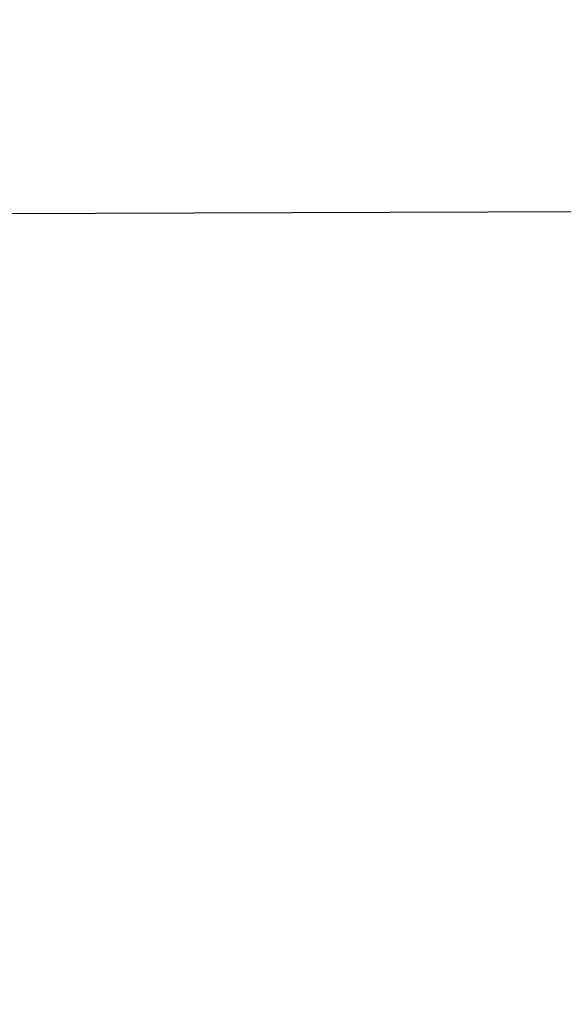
# Model space of a CAD drawing. Header units: millimetres. Extents: x 0 to 297, y 0 to 210.
# Tile 34 of 256: x 146.1684 to 146.1889, y 91.0556 to 91.0927. Entities that reach past the tile are written whole.
import ezdxf

# ---------------------------------------------------------------- set-up
doc = ezdxf.new("R2010")
doc.units = ezdxf.units.MM
doc.header["$LTSCALE"] = 16.335
doc.layers.get('0').update_dxf_attribs({"linetype": 'CONTINUOUS'})
for name, color, linetype in [('01_GLOBAL', 7, 'CONTINUOUS'), ('INTFCLR_1', 7, 'CONTINUOUS'), ('INTFCLR_144815', 7, 'CONTINUOUS')]:
    doc.layers.add(name, color=color, linetype=linetype)

msp = doc.modelspace()

# ---------------------------------------------------------------- linework, layer by layer
at = {"color": 7, "linetype": 'Continuous'}
msp.add_circle((146.8548034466, 92.13446435), 2.66, dxfattribs=at)
at = {"color": 9, "linetype": 'Continuous'}
msp.add_arc((146.8548034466, 92.13446435), 2.6259090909, 182.9674534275, 267.0325465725, dxfattribs=at)
at = {"layer": '01_GLOBAL', "color": 7, "linetype": 'Continuous'}
msp.add_circle((146.8548034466, 92.13446435), 2.695, dxfattribs=at)
at = {"layer": 'INTFCLR_1', "color": 6, "linetype": 'Continuous'}
msp.add_line((146.2038547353, 91.08554011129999), (146.1516667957, 91.0853579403), dxfattribs=at)
for radius in [0.4224162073, 0.4014439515]:
    msp.add_arc((145.8396077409, 91.0702686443), radius, 270, 90.00000002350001, dxfattribs=at)
at = {"layer": 'INTFCLR_1', "color": 9, "linetype": 'Continuous'}
for points, knots in [([(146.215167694, 90.9396470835), (146.2159987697, 90.9419085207), (146.2176274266, 90.946474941), (146.2207305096, 90.9557355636), (146.2257654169, 90.97235802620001), (146.2304341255, 90.99186806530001), (146.2335169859, 91.0093050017), (146.2348129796, 91.0182086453), (146.2354818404, 91.02335838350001), (146.2370256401, 91.0362869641), (146.2386297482, 91.0583777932), (146.2383725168, 91.0844410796), (146.2371603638, 91.1013312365), (146.2363978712, 91.10913017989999), (146.2358364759, 91.11431722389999), (146.2341019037, 91.1283170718), (146.2301634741, 91.1507347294), (146.2244881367, 91.17262139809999), (146.2204287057, 91.18561168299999), (146.2189019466, 91.1902581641), (146.2165792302, 91.19710265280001), (146.2113391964, 91.2114121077), (146.2022901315, 91.2324139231), (146.191984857, 91.25225539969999), (146.1848007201, 91.2644679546), (146.1814430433, 91.2699042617), (146.1792124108, 91.2734478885), (146.1731796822, 91.2827676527), (146.1630706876, 91.2970711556), (146.1490288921, 91.31448381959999), (146.1371354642, 91.3275359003), (146.1288272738, 91.33587871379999), (146.1242335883, 91.3402958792), (146.1178598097, 91.34625301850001), (146.1089384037, 91.3540531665), (146.0992814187, 91.3616216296), (146.0931582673, 91.3659756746), (146.0901748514, 91.36797805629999), (146.0877179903, 91.3695554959), (146.0855301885, 91.370872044), (146.0836031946, 91.37188306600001), (146.0825200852, 91.3723860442), (146.0816575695, 91.37269367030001), (146.0810609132, 91.3728329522), (146.0805598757, 91.3727572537), (146.0804622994, 91.37228572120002), (146.0807027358, 91.3717645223), (146.0811202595, 91.37104224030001), (146.0817948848, 91.3701330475), (146.0826939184, 91.36902450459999), (146.0838249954, 91.3677243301), (146.0851758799, 91.36623182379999), (146.086740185, 91.3645487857), (146.0892045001, 91.3619398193), (146.0927127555, 91.3582725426), (146.0992604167, 91.35140180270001), (146.106411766, 91.3436935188), (146.1129263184, 91.3363261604), (146.1169531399, 91.331641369), (146.123428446, 91.3239507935), (146.1333417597, 91.31148785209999), (146.1463378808, 91.2933556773), (146.155744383, 91.27855323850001), (146.1619029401, 91.26801686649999), (146.1660815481, 91.2606062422), (146.1732904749, 91.2470796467), (146.1829180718, 91.22665319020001), (146.189559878, 91.2096229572), (146.192649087, 91.2007931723)], [0, 0, 0, 0, 0.0103790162, 0.0208837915, 0.0420711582, 0.08518389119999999, 0.1071959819, 0.1183353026, 0.1239410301, 0.1295663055, 0.1744258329, 0.2192337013, 0.2417180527, 0.2473539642, 0.2529903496, 0.2641931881, 0.3081223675, 0.3509244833, 0.3614867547, 0.3667496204, 0.3719934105, 0.3926231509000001, 0.4323812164, 0.470412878, 0.488854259, 0.4934078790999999, 0.4979383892, 0.5068921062, 0.5412323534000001, 0.5733304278, 0.6031976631, 0.6172528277, 0.6240454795, 0.630650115, 0.6548352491, 0.6750685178, 0.6834752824, 0.6871962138, 0.6905460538, 0.6960524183, 0.6981915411, 0.6999110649, 0.7012078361, 0.7020914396, 0.7026255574, 0.7031007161, 0.7038824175, 0.7050749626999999, 0.7066970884, 0.7087489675, 0.7112252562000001, 0.7141187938, 0.7174211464, 0.7211233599, 0.729578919, 0.7392839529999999, 0.762009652, 0.7748693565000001, 0.7816473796, 0.7886214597, 0.8181786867, 0.8502212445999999, 0.8846823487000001, 0.8936821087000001, 0.9027944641, 0.9213301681, 0.9597016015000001, 1, 1, 1, 1]), ([(146.0853256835, 91.3712686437), (146.0858354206, 91.3712685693), (146.0884302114, 91.37024205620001), (146.0914097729, 91.3684995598), (146.094679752, 91.36644225), (146.0977098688, 91.3644452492), (146.1039326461, 91.360106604), (146.1137472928, 91.3525690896), (146.1228234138, 91.3447983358), (146.1293077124, 91.3388643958), (146.1339781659, 91.33446754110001), (146.1424222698, 91.3261670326), (146.1545124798, 91.3131819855), (146.1687911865, 91.29585634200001), (146.1790766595, 91.28161812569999), (146.1852148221, 91.2723404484), (146.1874832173, 91.2688147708), (146.1908964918, 91.263408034), (146.1981971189, 91.2512666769), (146.2086731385, 91.2315369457), (146.2178781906, 91.21064109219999), (146.2232089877, 91.19640184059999), (146.2255710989, 91.18959322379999), (146.227123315, 91.18497242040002), (146.2312489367, 91.17205880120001), (146.2370185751, 91.1502981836), (146.2410247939, 91.1279970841), (146.242788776, 91.1140716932), (146.2433595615, 91.1089133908), (146.2441347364, 91.1011583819), (146.2453671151, 91.08436335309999), (146.2456287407, 91.058442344), (146.2439975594, 91.03647449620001), (146.2424282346, 91.02361998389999), (146.2417481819, 91.0184987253), (146.2404303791, 91.0096435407), (146.2372949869, 90.9922981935), (146.2325471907, 90.97289442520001), (146.2274296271, 90.95636879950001), (146.2242749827, 90.9471599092), (146.2226192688, 90.94261896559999), (146.2217743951, 90.9403701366)], [0, 0, 0, 0, 0.0031306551, 0.0166311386, 0.0214593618, 0.0268204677, 0.03892666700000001, 0.0680356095, 0.1027865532, 0.1122690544, 0.1220182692, 0.1421808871, 0.1849821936, 0.2309157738, 0.2799873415, 0.2927705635, 0.2992370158, 0.3057352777, 0.3320402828, 0.3862318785, 0.4428084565, 0.4721382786, 0.4795908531, 0.487069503, 0.5020757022, 0.562848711, 0.6251729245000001, 0.641061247, 0.6490543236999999, 0.6570463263, 0.6889269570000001, 0.7524525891, 0.8160592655, 0.8240370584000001, 0.8319876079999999, 0.8477879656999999, 0.8790177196, 0.9402188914, 0.9703170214, 0.9852457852, 1, 1, 1, 1]), ([(146.192649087, 91.2007931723), (146.1958606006, 91.19161380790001), (146.2016925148, 91.1727509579), (146.207244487, 91.1485054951), (146.2099856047, 91.1323126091), (146.2110878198, 91.12467357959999), (146.2117778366, 91.1195334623), (146.2134659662, 91.10537393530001), (146.2150886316, 91.08202445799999), (146.2148602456, 91.05859212), (146.2140091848, 91.0442666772), (146.2136200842, 91.03903900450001), (146.2129629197, 91.0312586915), (146.2111506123, 91.0146916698), (146.206931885, 90.9897134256), (146.2017743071, 90.9689710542), (146.19827327, 90.95706681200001), (146.1968531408, 90.95239866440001), (146.1942959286, 90.9443911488), (146.1888936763, 90.9289345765), (146.1802622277, 90.90786547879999), (146.171382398, 90.8897741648), (146.1656550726, 90.8792145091), (146.1635773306, 90.8754900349), (146.1604900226, 90.8700564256), (146.1538400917, 90.8588573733), (146.1432874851, 90.8427416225), (146.130351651, 90.82515020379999), (146.1210235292, 90.81367435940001), (146.1156460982, 90.8073755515), (146.113618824, 90.80502464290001), (146.1101975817, 90.8011144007), (146.1038773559, 90.7940784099), (146.096999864, 90.7867494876), (146.0907938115, 90.7802607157), (146.0870749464, 90.7763572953), (146.0841227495, 90.7731700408), (146.082218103, 90.7709636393), (146.0811689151, 90.76956887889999), (146.0807337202, 90.7688287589), (146.0804699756, 90.768297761), (146.0805812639, 90.7676067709), (146.0820539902, 90.76790723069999), (146.0836740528, 90.7686837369), (146.0866075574, 90.7702696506), (146.0894057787, 90.77205211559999), (146.0917034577, 90.7735832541), (146.0931778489, 90.7745970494), (146.0956556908, 90.77633123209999), (146.0996186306, 90.7792326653), (146.1051563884, 90.78353748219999), (146.1134349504, 90.79034993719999), (146.1208444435, 90.79699512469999), (146.1273278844, 90.803212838), (146.1319747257, 90.8077988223), (146.1403493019, 90.8164335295), (146.1522854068, 90.8298984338), (146.1663008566, 90.8478011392), (146.1763364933, 90.8624671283), (146.1823017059, 90.8720054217), (146.1845040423, 90.87562926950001), (146.1878179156, 90.8811894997), (146.1948947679, 90.8936741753), (146.2049952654, 90.9139390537), (146.2119439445, 90.93087495), (146.2151676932, 90.9396470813)], [0, 0, 0, 0, 0.0419354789, 0.08505031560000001, 0.1071497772, 0.1127379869, 0.1183317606, 0.1295131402, 0.1742263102, 0.2191466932, 0.230445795, 0.2361065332, 0.241751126, 0.2641147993, 0.3079545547, 0.3508736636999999, 0.3561840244, 0.3614616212, 0.3719139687, 0.3924297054, 0.4320526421, 0.4700131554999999, 0.4792642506, 0.483852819, 0.4884035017, 0.5062126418, 0.5400088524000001, 0.5714206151, 0.6003317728, 0.6037560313, 0.6071340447, 0.6137178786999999, 0.6261602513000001, 0.6479155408, 0.6570536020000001, 0.6648783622, 0.6711643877, 0.6757843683, 0.6774462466, 0.6786751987, 0.6794900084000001, 0.6799813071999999, 0.6813020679, 0.6842478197, 0.6888651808, 0.6950795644, 0.6987591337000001, 0.70073729, 0.7027989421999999, 0.7117993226, 0.7219139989, 0.7330405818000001, 0.7580265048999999, 0.7648041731, 0.7717766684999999, 0.7861782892, 0.816667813, 0.8493175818, 0.8841610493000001, 0.8932352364, 0.8978283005, 0.9024468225, 0.9211469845, 0.9596997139, 1, 1, 1, 1]), ([(146.0853256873, 90.7692686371), (146.0851880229, 90.76926865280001), (146.0848509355, 90.76933511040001), (146.0848682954, 90.76994105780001), (146.0852289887, 90.7705644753), (146.0858526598, 90.7714910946), (146.0868032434, 90.7726443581), (146.0886356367, 90.7747215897), (146.090803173, 90.7769929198), (146.093215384, 90.77947858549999), (146.0959839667, 90.7823063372), (146.1017014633, 90.78813019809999), (146.1087122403, 90.79541364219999), (146.1151564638, 90.8024097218), (146.1186445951, 90.80629812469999), (146.1207113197, 90.8086358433), (146.1261908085, 90.8148966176), (146.1356953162, 90.82630389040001), (146.1488811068, 90.8438006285), (146.1596415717, 90.8598377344), (146.1664241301, 90.87098636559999), (146.1695721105, 90.8763942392), (146.1716900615, 90.88010002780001), (146.1775256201, 90.8906021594), (146.1865751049, 90.9085978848), (146.1953782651, 90.9295730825), (146.2008882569, 90.9449633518), (146.2034958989, 90.9529350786), (146.2049438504, 90.9575818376), (146.2085119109, 90.96942638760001), (146.2137695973, 90.9900678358), (146.2180725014, 91.0149384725), (146.2199207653, 91.0314342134), (146.2205908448, 91.0391798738), (146.2209875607, 91.0443838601), (146.221855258, 91.0586438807), (146.2220882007, 91.0819731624), (146.2204334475, 91.1052178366), (146.2187124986, 91.1193111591), (146.218008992, 91.1244278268), (146.2168850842, 91.13203296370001), (146.2140893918, 91.1481570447), (146.2084266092, 91.17229781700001), (146.202482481, 91.1910654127), (146.1992099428, 91.20019722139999)], [0, 0, 0, 0, 0.0008731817, 0.001718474, 0.0032338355, 0.0055641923, 0.008732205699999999, 0.0127298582, 0.0231213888, 0.0286463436, 0.0346993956, 0.04822263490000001, 0.0804125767, 0.0988155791, 0.1085508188, 0.1135449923, 0.1186070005, 0.1613231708, 0.2076862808, 0.2575123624, 0.2837454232, 0.2904461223, 0.2972015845, 0.3108183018, 0.3666504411, 0.4248609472, 0.4549769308, 0.4703146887, 0.4780576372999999, 0.4858477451, 0.5487776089, 0.6130123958, 0.6457680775, 0.6540347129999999, 0.6623246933, 0.6788711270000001, 0.74464742, 0.8101273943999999, 0.8265053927, 0.8346996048, 0.8428861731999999, 0.8752668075, 0.9384714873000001, 1, 1, 1, 1])]:
    msp.add_open_spline(points, degree=3, knots=knots, dxfattribs=at)
at = {"layer": 'INTFCLR_1', "color": 6, "linetype": 'Continuous'}
for points, knots in [([(146.1150652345, 91.3712686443), (146.1142109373, 91.3712686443), (146.1157546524, 91.3683280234), (146.1170803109, 91.3667058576), (146.1192467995, 91.3638593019), (146.1219201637, 91.3606396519), (146.125337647, 91.3565305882), (146.129332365, 91.3517587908), (146.1336170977, 91.3465688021), (146.1378478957, 91.3413533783), (146.1417862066, 91.33638567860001), (146.1454017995, 91.33172329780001), (146.1486896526, 91.3273866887), (146.1516611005, 91.3233827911), (146.1543369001, 91.3197024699), (146.156743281, 91.3163299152), (146.1589048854, 91.3132456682), (146.1608385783, 91.3104414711), (146.1625660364, 91.3078989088), (146.1641084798, 91.30559694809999), (146.165490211, 91.30350884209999), (146.1667189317, 91.3016311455), (146.1678098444, 91.29994672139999), (146.1687779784, 91.29843810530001), (146.1696459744, 91.2970741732), (146.1706214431, 91.29552968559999), (146.171753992, 91.2937197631), (146.1728766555, 91.29190262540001), (146.1738510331, 91.2903096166), (146.1746912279, 91.2889253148), (146.1756155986, 91.2873892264), (146.1766371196, 91.2856754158), (146.1777643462, 91.28376355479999), (146.1790081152, 91.2816276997), (146.1803754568, 91.2792474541), (146.181880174, 91.2765877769), (146.1835347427, 91.2736124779), (146.1853542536, 91.27027563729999), (146.1873580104, 91.2665190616), (146.1895596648, 91.26228659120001), (146.1919715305, 91.2575132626), (146.194608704, 91.25211957), (146.1974929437, 91.24599442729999), (146.200642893, 91.2390039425), (146.2040752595, 91.23097719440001), (146.207802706, 91.22170867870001), (146.2118351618, 91.2109047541), (146.2161179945, 91.1983172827), (146.2203681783, 91.1842931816), (146.2242872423, 91.1694234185), (146.2276657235, 91.1543820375), (146.2304753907, 91.139299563), (146.2327156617, 91.12423570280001), (146.2343982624, 91.1091881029), (146.2355287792, 91.09419226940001), (146.236117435, 91.07923359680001), (146.2361708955, 91.0643357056), (146.2356951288, 91.04948488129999), (146.2346936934, 91.03468304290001), (146.2331693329, 91.0199420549), (146.2311191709, 91.00523224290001), (146.2285428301, 90.9905732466), (146.2254275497, 90.9759332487), (146.2217708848, 90.96133081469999), (146.2176203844, 90.94696854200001), (146.2132204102, 90.93354429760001), (146.2088852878, 90.9216267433), (146.2048596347, 90.91144843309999), (146.2011587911, 90.9027023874), (146.1977663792, 90.8951298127), (146.1946668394, 90.88853337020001), (146.1918379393, 90.88275133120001), (146.1892594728, 90.8776633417), (146.1869119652, 90.8731715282), (146.1847820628, 90.86920240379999), (146.1828538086, 90.8656918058), (146.1811073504, 90.8625765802), (146.1795253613, 90.85980462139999), (146.1780916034, 90.8573318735), (146.1767959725, 90.85512907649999), (146.1756290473, 90.853169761), (146.1745782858, 90.8514245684), (146.1736278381, 90.8498612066), (146.1727650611, 90.8484544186), (146.1719665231, 90.84716262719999), (146.1711689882, 90.84588214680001), (146.1703111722, 90.8445150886), (146.1693416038, 90.84298277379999), (146.1682509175, 90.8412753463), (146.1670226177, 90.8393723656), (146.1656376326, 90.83725160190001), (146.1640803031, 90.83489670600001), (146.1623329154, 90.8322916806), (146.1603729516, 90.82941522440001), (146.1581781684, 90.826247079), (146.1557236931, 90.8227690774), (146.1529902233, 90.81897164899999), (146.1499514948, 90.81483864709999), (146.1465806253, 90.8103557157), (146.1428687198, 90.80553486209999), (146.1388145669, 90.8003907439), (146.1344498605, 90.7949851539), (146.129996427, 90.7895765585), (146.1258273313, 90.7845911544), (146.1222457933, 90.7802900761), (146.1194492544, 90.7769295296), (146.1171773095, 90.7739602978), (146.1158081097, 90.7722877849), (146.114193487, 90.7692686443), (146.1150652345, 90.7692686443)], [0, 0, 0, 0, 0.0038604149, 0.007501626, 0.0124785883, 0.0188917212, 0.0268498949, 0.0364677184, 0.0470694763, 0.05724446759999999, 0.0668187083, 0.0757144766, 0.08390537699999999, 0.0914099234, 0.09824517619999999, 0.1044667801, 0.1101313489, 0.1152642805, 0.1198589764, 0.1240215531, 0.1277856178, 0.1311734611, 0.1341617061, 0.1368541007, 0.1392736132, 0.1414672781, 0.1451087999, 0.148921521, 0.1511192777, 0.1535471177, 0.1562389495, 0.1592204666, 0.1625628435, 0.1662680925, 0.1703891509, 0.1749670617, 0.1800766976, 0.185772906, 0.1921414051, 0.1993155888, 0.2073311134, 0.2163077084, 0.2264451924, 0.2379233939, 0.2509534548, 0.2658909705, 0.2830621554, 0.3030578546, 0.3259639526, 0.3492662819, 0.3725305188, 0.395610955, 0.4185782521, 0.4413347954, 0.4640172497, 0.4865192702, 0.5089682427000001, 0.5313242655, 0.5536477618, 0.5759939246, 0.5982772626, 0.6207472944, 0.6432362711, 0.6658996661, 0.6887559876, 0.7107777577, 0.7297237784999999, 0.7460531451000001, 0.7602331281, 0.7726347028, 0.7835467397, 0.7931663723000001, 0.8017211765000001, 0.8093215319, 0.8160683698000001, 0.8220757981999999, 0.8274205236, 0.83220661, 0.8364980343, 0.8403367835, 0.8437547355, 0.8468031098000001, 0.8495420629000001, 0.8520223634, 0.8542604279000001, 0.8564046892, 0.8588391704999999, 0.8615533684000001, 0.8645986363, 0.8679945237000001, 0.8717882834, 0.8760445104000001, 0.8807522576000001, 0.8859628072, 0.8917731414, 0.8981681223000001, 0.9051985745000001, 0.9129160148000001, 0.9213486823, 0.930543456, 0.9404096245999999, 0.9509435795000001, 0.9619432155, 0.9720502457, 0.9803711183, 0.9870628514, 0.9922716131, 0.9960607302, 1, 1, 1, 1]), ([(146.1150652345, 90.7692686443), (146.1160387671, 90.7692686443), (146.1177271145, 90.7704064), (146.1203228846, 90.771969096), (146.1232989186, 90.77413160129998), (146.1269787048, 90.7769491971), (146.1313602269, 90.7805465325), (146.136189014, 90.7847397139), (146.1410884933, 90.7892225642), (146.14571304, 90.7936536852), (146.1499506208, 90.7978758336), (146.1538079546, 90.8018604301), (146.1573032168, 90.80558744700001), (146.1604624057, 90.80905244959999), (146.1633068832, 90.8122543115), (146.1658602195, 90.8151952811), (146.1681553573, 90.81789510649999), (146.1702110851, 90.8203595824), (146.1720499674, 90.82260144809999), (146.1736917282, 90.82463420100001), (146.175161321, 90.82647923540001), (146.1764960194, 90.8281758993), (146.177810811, 90.8298661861), (146.1792115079, 90.8316888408), (146.1806985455, 90.83365031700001), (146.1821699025, 90.8356187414), (146.183615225, 90.8375779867), (146.1851191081, 90.83964462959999), (146.1867839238, 90.8419668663), (146.1886446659, 90.84460610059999), (146.1907239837, 90.84761283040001), (146.1930437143, 90.8510418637), (146.1956231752, 90.8549500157), (146.1984823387, 90.8594072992), (146.2016518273, 90.86451166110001), (146.2051614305, 90.8703758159), (146.209038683, 90.87713741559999), (146.2133125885, 90.8849785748), (146.2180078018, 90.8941127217), (146.2231555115, 90.90485947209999), (146.2286552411, 90.91737178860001), (146.2341538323, 90.9312565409), (146.2392951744, 90.9458956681), (146.2438614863, 90.9607345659), (146.2478132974, 90.9756282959), (146.2511637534, 90.9905608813), (146.2539112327, 91.0054533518), (146.2560779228, 91.020346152), (146.2576685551, 91.0351758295), (146.2586982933, 91.04996599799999), (146.2591763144, 91.0647019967), (146.2591102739, 91.07938636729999), (146.2585051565, 91.0940278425), (146.2573642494, 91.1086171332), (146.2556872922, 91.1231604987), (146.2534729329, 91.1376558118), (146.2507211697, 91.1520808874), (146.2474209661, 91.1664680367), (146.2435667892, 91.18079923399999), (146.239139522, 91.1950910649), (146.234151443, 91.20927087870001), (146.2288018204, 91.2228037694), (146.2234345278, 91.2350612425), (146.218408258, 91.24561069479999), (146.2138248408, 91.25458398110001), (146.2096571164, 91.2622864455), (146.2058775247, 91.2689320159), (146.2024553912, 91.2746998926), (146.1993628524, 91.27972662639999), (146.196567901, 91.2841272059), (146.1940471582, 91.2879852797), (146.1917761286, 91.291377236), (146.189737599, 91.2943570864), (146.1879066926, 91.29698229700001), (146.18627007, 91.2992900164), (146.1848016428, 91.3013303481), (146.183482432, 91.3031394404), (146.182221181, 91.3048484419), (146.1809100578, 91.3066048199), (146.1794654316, 91.30851560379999), (146.1779774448, 91.3104564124), (146.1764846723, 91.31237679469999), (146.1749729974, 91.3142966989), (146.1733137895, 91.3163746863), (146.1714604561, 91.3186595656), (146.1693845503, 91.3211749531), (146.1670661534, 91.32393152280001), (146.1644777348, 91.32694376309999), (146.1615962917, 91.33021938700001), (146.1583918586, 91.3337681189), (146.154841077, 91.33758842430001), (146.1509238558, 91.34167085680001), (146.1466153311, 91.3459997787), (146.1419164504, 91.35053715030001), (146.1369054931, 91.3551583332), (146.1319289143, 91.35951049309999), (146.1273729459, 91.3632762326), (146.1235388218, 91.3662278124), (146.1204516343, 91.36848349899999), (146.1177826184, 91.37009623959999), (146.1160568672, 91.3712686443), (146.1150652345, 91.3712686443)], [0, 0, 0, 0, 0.0042187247, 0.0081401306, 0.0133978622, 0.0200459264, 0.0282638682, 0.0379443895, 0.0477615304, 0.05703690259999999, 0.0656973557, 0.0736821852, 0.0810680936, 0.0878383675, 0.0940009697, 0.0996271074, 0.1047154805, 0.1093563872, 0.1135342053, 0.1172803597, 0.1206792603, 0.1237557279, 0.1266349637, 0.1299589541, 0.1337168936, 0.1373013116, 0.1406085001, 0.1442672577, 0.148377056, 0.1529904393, 0.1582606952, 0.164218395, 0.1709303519, 0.1785521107, 0.1871652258, 0.1969659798, 0.2081658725, 0.2209392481, 0.2356613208, 0.2526660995, 0.2725685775, 0.2948769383, 0.3173640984, 0.3397873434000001, 0.3621386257, 0.3841211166, 0.4060891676, 0.4277469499, 0.4493218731, 0.470705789, 0.4919793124, 0.5131981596, 0.5343255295, 0.5554668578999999, 0.5765984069, 0.5977513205, 0.6189954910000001, 0.6402209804, 0.6617015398, 0.6832900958, 0.7050415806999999, 0.7268239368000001, 0.7463339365, 0.7630160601, 0.7774553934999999, 0.7899931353, 0.8009638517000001, 0.8105830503, 0.8190545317, 0.8265380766, 0.8331730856, 0.8390248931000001, 0.8442268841, 0.8488182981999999, 0.8528943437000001, 0.8564866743, 0.8597116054, 0.8625968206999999, 0.8656908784, 0.8692094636, 0.8729771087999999, 0.8762884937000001, 0.879749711, 0.8835661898, 0.8878115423, 0.8924986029, 0.8976989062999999, 0.9034198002, 0.9097088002, 0.9166034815, 0.9241390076, 0.9323094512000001, 0.9411199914, 0.9506041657, 0.9606137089, 0.9706541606, 0.9792553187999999, 0.9862062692, 0.9916647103, 0.9957028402, 1, 1, 1, 1])]:
    msp.add_open_spline(points, degree=3, knots=knots, dxfattribs=at)
at = {"layer": 'INTFCLR_144815', "color": 6, "linetype": 'Continuous'}
for radius in [0.4466793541, 0.4256665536]:
    msp.add_circle((145.8396077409, 91.0702686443), radius, dxfattribs=at)
for radius, start, end in [(0.6157754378, 313.9937911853, 154.5150993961), (0.5947754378, 312.9543589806, 154.5144414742), (0.5751005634, 282.2440355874, 71.2863570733), (0.4537777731, 308.490992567, 51.50900743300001)]:
    msp.add_arc((145.8396077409, 91.0702686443), radius, start, end, dxfattribs=at)
at = {"layer": 'INTFCLR_144815', "color": 9, "linetype": 'Continuous'}
for centre, radius, start, end in [((145.8396077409, 91.0702686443), 0.5712784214, 292.4997540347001, 54.0964566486), ((145.8396102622, 91.0702698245), 0.5153523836, 292.4997540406, 54.09645665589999), ((145.8396077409, 91.0702686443), 0.450734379, 313.8592910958, 46.1407088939)]:
    msp.add_arc(centre, radius, start, end, dxfattribs=at)
at = {"layer": 'INTFCLR_144815', "color": 6, "linetype": 'Continuous'}
for points, knots in [([(146.2625648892, 91.0702686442), (146.2625648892, 91.0724684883), (146.262532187, 91.0768687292), (146.2623850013, 91.08346881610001), (146.2621395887, 91.09006891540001), (146.2617957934, 91.0966690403), (146.2613534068, 91.1032690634), (146.2608121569, 91.10986895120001), (146.260171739, 91.11646838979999), (146.2594317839, 91.123067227), (146.2585919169, 91.1296649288), (146.2576516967, 91.13626118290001), (146.2566107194, 91.14285515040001), (146.2554685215, 91.14944622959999), (146.2542247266, 91.1560332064), (146.2528788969, 91.1626151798), (146.2514307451, 91.1691905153), (146.2498799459, 91.1757578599), (146.2482264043, 91.18231502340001), (146.2464700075, 91.1888601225), (146.2446109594, 91.1953903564), (146.2426494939, 91.20190318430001), (146.240586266, 91.20839506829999), (146.2384220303, 91.2148626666), (146.2361580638, 91.2213016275), (146.2337958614, 91.2277076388), (146.2313375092, 91.2340755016), (146.2287855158, 91.2403997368), (146.2261430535, 91.24667412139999), (146.223413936, 91.2528919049), (146.2206027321, 91.25904570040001), (146.2177148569, 91.2651274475), (146.2147566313, 91.2711284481), (146.2117353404, 91.27703939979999), (146.2086592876, 91.28285042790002), (146.2055378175, 91.2885511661), (146.2023813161, 91.29413085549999), (146.1992011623, 91.29957850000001), (146.1960096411, 91.3048830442), (146.1928197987, 91.3100336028), (146.1896452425, 91.3150197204), (146.1864998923, 91.3198316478), (146.1833976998, 91.3244606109), (146.1803523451, 91.32889905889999), (146.1773769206, 91.3331408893), (146.1744836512, 91.33718159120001), (146.1716836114, 91.34101837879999), (146.1689866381, 91.3446500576), (146.1664013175, 91.3480768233), (146.1639350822, 91.3512999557), (146.1615937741, 91.3543222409), (146.1593814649, 91.35714805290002), (146.1573002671, 91.3597834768), (146.1553509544, 91.36223545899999), (146.1535333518, 91.3645113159), (146.1518468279, 91.3666181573), (146.1502903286, 91.36856289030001), (146.148862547, 91.37035208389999), (146.1475620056, 91.3719918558), (146.1463872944, 91.3734878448), (146.1453367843, 91.3748448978), (146.1444092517, 91.3760686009), (146.1436017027, 91.3771608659), (146.1429160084, 91.3781339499), (146.1423391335, 91.37896735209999), (146.1418093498, 91.3798985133), (146.141227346, 91.3805648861), (146.1412445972, 91.3817629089), (146.1415550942, 91.3817685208)], [0, 0, 0, 0, 0.0193188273, 0.0386418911, 0.05797372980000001, 0.0773181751, 0.0966800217, 0.1160624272, 0.1354702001, 0.1549057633, 0.1743738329, 0.1938759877, 0.2134167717, 0.2329964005, 0.2526187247, 0.2722829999, 0.2919923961, 0.3117443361, 0.3315407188, 0.3513772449, 0.37125414, 0.391164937, 0.4111075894, 0.4310729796, 0.4510561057, 0.4710451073, 0.4910305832, 0.5109984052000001, 0.5309330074, 0.5508166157, 0.5706284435, 0.590344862, 0.6099392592, 0.6293819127, 0.6486401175, 0.6676780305, 0.6864570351, 0.7049360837, 0.7230721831, 0.7408210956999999, 0.7581383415, 0.7749801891, 0.7913047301, 0.8070730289, 0.822250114, 0.8368060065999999, 0.8507161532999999, 0.8639624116, 0.8765312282, 0.8884132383, 0.8996029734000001, 0.9101049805, 0.9199296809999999, 0.9290934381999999, 0.9376135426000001, 0.9455077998, 0.9527934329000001, 0.9594885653, 0.9656100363, 0.9711731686, 0.9761922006, 0.9806816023, 0.9846553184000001, 0.9881278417, 0.9911127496, 0.9936230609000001, 0.9972727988, 1, 1, 1, 1]), ([(146.1515348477, 90.7587687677), (146.1512150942, 90.7587746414), (146.1512119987, 90.7600070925), (146.1517859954, 90.7606977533), (146.1523169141, 90.7616585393), (146.1528921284, 90.7625183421), (146.1535763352, 90.7635215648), (146.1543814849, 90.7646472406), (146.15530592, 90.76590779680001), (146.1563525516, 90.76730531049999), (146.1575225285, 90.7688454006), (146.1588179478, 90.7705337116), (146.1602417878, 90.77237807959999), (146.1617966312, 90.7743862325), (146.1634827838, 90.7765637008), (146.1652973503, 90.7789125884), (146.1672357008, 90.7814334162), (146.169295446, 90.7841302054), (146.1714790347, 90.7870140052), (146.1737896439, 90.7900978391), (146.1762240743, 90.7933873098), (146.1787743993, 90.79688231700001), (146.1814309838, 90.80058082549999), (146.1841860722, 90.80448380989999), (146.1870298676, 90.8085896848), (146.1899514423, 90.8128953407), (146.1929388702, 90.81739609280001), (146.195979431, 90.82208572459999), (146.1990598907, 90.82695665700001), (146.2021667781, 90.832000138), (146.2052866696, 90.837206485), (146.2084064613, 90.8425653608), (146.2115136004, 90.84806604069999), (146.2145962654, 90.85369765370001), (146.2176434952, 90.85944939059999), (146.2206452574, 90.86531064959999), (146.2235925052, 90.87127120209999), (146.2264771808, 90.8773212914), (146.2292921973, 90.88345171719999), (146.2320314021, 90.88965389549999), (146.2346894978, 90.8959198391), (146.2372619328, 90.9022420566), (146.2397453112, 90.90861474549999), (146.2421317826, 90.9150191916), (146.2444188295, 90.9214479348), (146.2466074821, 90.92790255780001), (146.2487002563, 90.9343910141), (146.2506975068, 90.9409155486), (146.2525965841, 90.9474680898), (146.2543963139, 90.95404485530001), (146.2560946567, 90.9606375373), (146.2576905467, 90.9672398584), (146.2591843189, 90.9738506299), (146.2605765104, 90.98046966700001), (146.2618676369, 90.9870969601), (146.2630580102, 90.99373176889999), (146.2641477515, 91.00037227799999), (146.2651369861, 91.0070162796), (146.2660260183, 91.0136624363), (146.2668152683, 91.02031037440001), (146.2675051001, 91.0269596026), (146.2680958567, 91.03360976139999), (146.2685878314, 91.0402603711), (146.2689813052, 91.04691137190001), (146.269276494, 91.05356251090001), (146.2694735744, 91.0602138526), (146.2695726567, 91.0668651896), (146.2695738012, 91.07351660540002), (146.2694770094, 91.08016791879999), (146.2692822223, 91.0868192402), (146.2689893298, 91.0934703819), (146.2685981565, 91.1001213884), (146.2681084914, 91.10677196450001), (146.2675200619, 91.1134219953), (146.2668325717, 91.12007108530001), (146.2660456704, 91.1267189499), (146.2651589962, 91.1333650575), (146.2641721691, 91.140008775), (146.2630848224, 91.1466492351), (146.2618965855, 91.1532855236), (146.2606070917, 91.1599166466), (146.2592161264, 91.1665408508), (146.2577236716, 91.1731557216), (146.25612979, 91.17975889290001), (146.2544344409, 91.1863486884), (146.2526374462, 91.19292404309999), (146.2507388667, 91.199483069), (146.2487392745, 91.2060224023), (146.2466397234, 91.21253772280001), (146.2444415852, 91.21902445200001), (146.2421464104, 91.2254781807), (146.2397562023, 91.2318939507), (146.2372735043, 91.23826617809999), (146.2347014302, 91.24458873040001), (146.2320437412, 91.2508548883), (146.2293049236, 91.2570573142), (146.2264902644, 91.2631880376), (146.2236059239, 91.2692384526), (146.220658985, 91.2751993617), (146.2176574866, 91.2810610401), (146.2146104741, 91.2868132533), (146.211527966, 91.2924454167), (146.2084209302, 91.29794670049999), (146.2053011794, 91.3033062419), (146.2021812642, 91.3085133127), (146.1990742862, 91.31355757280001), (146.1959936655, 91.31842933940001), (146.1929528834, 91.3231198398), (146.189965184, 91.32762147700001), (146.187043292, 91.3319280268), (146.1841991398, 91.3360347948), (146.1814436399, 91.339938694), (146.1787864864, 91.34363828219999), (146.1762360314, 91.34713370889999), (146.1737992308, 91.3504265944), (146.1714816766, 91.35351982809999), (146.1692876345, 91.3564173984), (146.1672201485, 91.3591241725), (146.1652811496, 91.36164570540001), (146.1634716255, 91.36398800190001), (146.1617917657, 91.3661573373), (146.1602410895, 91.3681601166), (146.1588186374, 91.3700026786), (146.1575230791, 91.3716911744), (146.1563528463, 91.37323156), (146.1553062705, 91.3746291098), (146.1543814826, 91.3758897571), (146.1535770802, 91.37701559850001), (146.1528902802, 91.3780187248), (146.1523225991, 91.3788790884), (146.1518630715, 91.37966964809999), (146.151402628, 91.3804116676), (146.1510534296, 91.3817596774), (146.1515348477, 91.3817685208)], [0, 0, 0, 0, 0.0014103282, 0.0032894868, 0.0045784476, 0.006109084, 0.0078878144, 0.009921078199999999, 0.0122159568, 0.0147800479, 0.0176210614, 0.0207450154, 0.0241645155, 0.0278962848, 0.0319450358, 0.0363094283, 0.0409856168, 0.0459681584, 0.0512740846, 0.0569372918, 0.0629614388, 0.06932079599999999, 0.0760170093, 0.0830428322, 0.09038864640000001, 0.09804223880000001, 0.1059886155, 0.1142106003, 0.1226891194, 0.1314036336, 0.1403327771, 0.1494548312, 0.1587482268, 0.1681920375, 0.1777662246, 0.1874518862, 0.1972313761, 0.2070885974, 0.2170088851, 0.2269790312, 0.2369874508, 0.247023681, 0.2570780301, 0.2671479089, 0.2771627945, 0.2871678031, 0.297203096, 0.3072268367, 0.3172573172, 0.3272873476, 0.3372951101, 0.3472786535, 0.3572404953, 0.3671820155, 0.3771057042, 0.38701475, 0.3969071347, 0.4067804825, 0.4166362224, 0.4264761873, 0.4363022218, 0.4461151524, 0.4559173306, 0.4657100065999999, 0.4754958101, 0.4852761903, 0.4950537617, 0.5048299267, 0.514607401, 0.5243876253, 0.5341732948, 0.5439658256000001, 0.5537677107, 0.5635801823, 0.5734055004, 0.5832449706, 0.5931003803, 0.6029729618, 0.6128636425, 0.6227732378, 0.6327028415, 0.6426530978, 0.6526214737, 0.6626060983, 0.6726078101, 0.6826271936, 0.6926651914, 0.7027189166, 0.7127821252, 0.7228511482, 0.7329216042, 0.7429877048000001, 0.7530428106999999, 0.7630790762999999, 0.7730874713, 0.7830577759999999, 0.7929782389, 0.8028356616, 0.8126154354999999, 0.8223014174, 0.8318761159, 0.8413205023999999, 0.8506146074, 0.8597374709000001, 0.8686675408, 0.8773831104, 0.8858627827, 0.8940860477, 0.9020337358, 0.9096886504, 0.9170358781, 0.9240630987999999, 0.9307608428, 0.9371226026, 0.9431446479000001, 0.9488258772, 0.9541674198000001, 0.9591725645, 0.9638462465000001, 0.9681947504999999, 0.9722253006, 0.9759458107, 0.979364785, 0.9824904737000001, 0.9853313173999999, 0.9878955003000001, 0.9901906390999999, 0.9922241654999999, 0.994002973, 0.9955336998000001, 0.9968227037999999, 0.9978766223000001, 1, 1, 1, 1]), ([(146.1221340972, 91.3712686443), (146.121854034, 91.3712686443), (146.1217650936, 91.3702108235), (146.1224894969, 91.3693788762), (146.123367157, 91.3678782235), (146.1247612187, 91.36609387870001), (146.1265613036, 91.3637862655), (146.128808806, 91.3610382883), (146.13150356, 91.35777147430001), (146.1346511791, 91.3539703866), (146.1382867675, 91.3495479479), (146.1424048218, 91.3444666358), (146.14699477, 91.3386792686), (146.1520315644, 91.33214766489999), (146.1574486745, 91.3248776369), (146.1631935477, 91.3168507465), (146.1691616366, 91.3081205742), (146.17527173, 91.2987121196), (146.1814126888, 91.28870824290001), (146.1874988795, 91.2781675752), (146.1934387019, 91.26717947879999), (146.1991667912, 91.2558081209), (146.2046200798, 91.244134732), (146.2097609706, 91.2322084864), (146.2145518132, 91.2200965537), (146.2189754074, 91.2078325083), (146.2230148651, 91.1954622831), (146.226661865, 91.18301775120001), (146.2299164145, 91.1705130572), (146.2327714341, 91.1579940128), (146.2352383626, 91.1454361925), (146.2373125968, 91.1328888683), (146.2390034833, 91.1203246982), (146.2403109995, 91.1077833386), (146.2412405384, 91.0952555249), (146.2417956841, 91.0827526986), (146.2419187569, 91.0744270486), (146.2419187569, 91.0702686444)], [0, 0, 0, 0, 0.0025344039, 0.005901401, 0.0109295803, 0.0177704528, 0.0265540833, 0.0373505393, 0.04991676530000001, 0.0648695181, 0.0820131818, 0.1017234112, 0.1240566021, 0.1488553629, 0.1763609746, 0.2060970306, 0.2381748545, 0.2720515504, 0.3076064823, 0.3443876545, 0.3821831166, 0.4206251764, 0.4595934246, 0.4987613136, 0.5381325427, 0.5774437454, 0.6167240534, 0.6558745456, 0.6947773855, 0.7336358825, 0.7720551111, 0.8105726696, 0.8487051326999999, 0.8867612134, 0.9246626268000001, 0.9623689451, 1, 1, 1, 1]), ([(146.1616919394, 91.3712686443), (146.1613689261, 91.3712686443), (146.161354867, 91.3700255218), (146.1618990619, 91.3693139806), (146.1624036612, 91.3683331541), (146.1629511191, 91.3674540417), (146.1636029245, 91.3664290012), (146.1643702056, 91.3652789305), (146.1652510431, 91.3639918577), (146.1662478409, 91.3625660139), (146.1673615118, 91.3609958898), (146.1685933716, 91.35927662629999), (146.1699443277, 91.3574028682), (146.1714151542, 91.35536903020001), (146.1730061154, 91.3531695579), (146.1747171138, 91.35079874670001), (146.1765473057, 91.34825122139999), (146.1784952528, 91.3455217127), (146.1805585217, 91.34260561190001), (146.1827337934, 91.3394988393), (146.1850166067, 91.33619825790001), (146.187401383, 91.332701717), (146.1898813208, 91.3290083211), (146.1924484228, 91.32511854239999), (146.1950935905, 91.32103426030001), (146.1978067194, 91.31675882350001), (146.2005768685, 91.3122970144), (146.2033924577, 91.3076549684), (146.2062415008, 91.3028400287), (146.2091118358, 91.2978605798), (146.2119913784, 91.29272580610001), (146.2148683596, 91.2874454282), (146.2177314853, 91.2820295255), (146.2205700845, 91.27648833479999), (146.2233742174, 91.2708320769), (146.2261347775, 91.2650707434), (146.2288435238, 91.2592139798), (146.2314930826, 91.2532710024), (146.2340769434, 91.24725050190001), (146.2365894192, 91.2411606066), (146.2390255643, 91.2350089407), (146.2413812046, 91.22880240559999), (146.2436527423, 91.2225475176), (146.2458372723, 91.21624994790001), (146.2479322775, 91.2099152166), (146.2499358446, 91.2035479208), (146.2518463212, 91.19715263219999), (146.2536625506, 91.1907330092), (146.255383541, 91.184292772), (146.2570086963, 91.17783475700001), (146.2585375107, 91.17136193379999), (146.2599697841, 91.16487642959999), (146.261305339, 91.1583806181), (146.262544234, 91.1518760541), (146.2636865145, 91.1453645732), (146.2647323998, 91.1388472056), (146.265682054, 91.1323253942), (146.2665357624, 91.1257998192), (146.2672937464, 91.1192715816), (146.2679563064, 91.1127410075), (146.2685236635, 91.1062089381), (146.2689960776, 91.09967549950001), (146.2693737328, 91.09314134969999), (146.2696568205, 91.0866064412), (146.2698454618, 91.08007129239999), (146.2699397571, 91.07353577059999), (146.2699397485, 91.0670003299), (146.2698454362, 91.06046482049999), (146.2696567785, 91.053929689), (146.2693736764, 91.0473948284), (146.2689960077, 91.0408607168), (146.2685235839, 91.0343273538), (146.2679562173, 91.0277953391), (146.2672936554, 91.0212648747), (146.2665356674, 91.0147367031), (146.2656819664, 91.0082112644), (146.2647323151, 91.0016895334), (146.263686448, 90.9951723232), (146.2625441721, 90.9886608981), (146.2613053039, 90.982156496), (146.2599697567, 90.975660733), (146.2585375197, 90.9691753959), (146.257008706, 90.96270257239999), (146.2553835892, 90.9562447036), (146.2536625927, 90.949804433), (146.2518464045, 90.94338494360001), (146.2499359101, 90.9369895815), (146.2479323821, 90.9306223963), (146.2458373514, 90.92428757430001), (146.2436528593, 90.9179901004), (146.2413812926, 90.9117351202), (146.2390256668, 90.90552861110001), (146.2365895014, 90.899376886), (146.2340770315, 90.8932869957), (146.2314931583, 90.88726645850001), (146.2288435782, 90.88132342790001), (146.2261348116, 90.875466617), (146.2233742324, 90.86970524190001), (146.2205700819, 90.8640489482), (146.2177314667, 90.8585077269), (146.2148683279, 90.8530918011), (146.2119913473, 90.8478114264), (146.2091118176, 90.84267667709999), (146.2062415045, 90.8376972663), (146.2033924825, 90.8328823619), (146.200576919, 90.82824035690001), (146.1978068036, 90.82377859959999), (146.1950937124, 90.8195032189), (146.1924485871, 90.815418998), (146.1898815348, 90.8115292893), (146.1874016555, 90.8078359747), (146.1850169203, 90.8043394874), (146.1827341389, 90.8010389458), (146.1805588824, 90.7979321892), (146.1784956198, 90.79501609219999), (146.1765476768, 90.7922865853), (146.1747174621, 90.7897390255), (146.1730064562, 90.78736820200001), (146.1714154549, 90.7851686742), (146.1699446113, 90.78313481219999), (146.1685936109, 90.7812609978), (146.1673617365, 90.7795417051), (146.1662480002, 90.7779715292), (146.1652512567, 90.7765456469), (146.1643701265, 90.7752585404), (146.1636036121, 90.7741083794), (146.1629493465, 90.7730834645), (146.1624091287, 90.7722038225), (146.1619724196, 90.7713972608), (146.1615362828, 90.7706337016), (146.1612048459, 90.7692686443), (146.1616919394, 90.7692686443)], [0, 0, 0, 0, 0.0014863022, 0.0034583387, 0.00480742, 0.0064070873, 0.008263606, 0.0103831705, 0.0127725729, 0.0154385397, 0.018388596, 0.0216299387, 0.0251705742, 0.0290176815, 0.0331791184, 0.0376612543, 0.0424708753, 0.0476126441, 0.053091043, 0.05890788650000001, 0.0650637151, 0.071556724, 0.0783824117, 0.08553378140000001, 0.09300120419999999, 0.1007725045, 0.1088330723, 0.1171662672, 0.125753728, 0.1345758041, 0.1436120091, 0.1528416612, 0.1622443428, 0.1717998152, 0.1814887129, 0.1912927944, 0.2011949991, 0.2111795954, 0.2212322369, 0.2313400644, 0.2414915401, 0.251676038, 0.2618853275, 0.272110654, 0.2823462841, 0.2925853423, 0.3028240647, 0.3130572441, 0.3232827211, 0.3334966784, 0.3436983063, 0.353884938, 0.364056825, 0.3742120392, 0.3843517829, 0.3944749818, 0.4045834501, 0.4146764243, 0.4247563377, 0.4348229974, 0.4448791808, 0.4549248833, 0.4649631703, 0.4749943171, 0.4850215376, 0.4950452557, 0.505068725, 0.5150924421, 0.5251196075, 0.5351507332, 0.5451888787, 0.5552345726, 0.5652905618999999, 0.5753571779, 0.5854368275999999, 0.5955298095, 0.6056379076, 0.615761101, 0.6259004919, 0.6360558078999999, 0.6462271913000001, 0.6564139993, 0.6666151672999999, 0.6768294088, 0.6870543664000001, 0.6972879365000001, 0.7075261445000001, 0.7177656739, 0.7280008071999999, 0.7382265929, 0.7484354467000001, 0.7586203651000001, 0.7687717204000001, 0.7788795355, 0.7889322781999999, 0.7989169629, 0.8088192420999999, 0.8186233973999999, 0.8283123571, 0.8378678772, 0.8472706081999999, 0.8565002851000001, 0.8655364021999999, 0.8743584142, 0.8829458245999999, 0.8912789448, 0.8993394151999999, 0.9071106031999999, 0.9145779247, 0.9217291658, 0.9285546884, 0.9350475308, 0.9412033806, 0.9470201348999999, 0.9524985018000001, 0.9576403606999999, 0.9624499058, 0.9669322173, 0.9710936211, 0.9749409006, 0.978481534, 0.9817230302, 0.984673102, 0.9873392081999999, 0.9897286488, 0.9918483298, 0.9937048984, 0.9953046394, 0.9966537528, 0.9977587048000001, 1, 1, 1, 1]), ([(146.270839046, 91.0702686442), (146.270839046, 91.07261615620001), (146.2708026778, 91.0773117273), (146.2706389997, 91.08435450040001), (146.2703661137, 91.0913966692), (146.2699838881, 91.09843787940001), (146.2694921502, 91.1054776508), (146.2688906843, 91.1125154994), (146.2681792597, 91.1195506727), (146.2673576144, 91.12658245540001), (146.2664255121, 91.1336097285), (146.2653827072, 91.14063140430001), (146.2642290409, 91.1476458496), (146.2629643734, 91.1546514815), (146.2615887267, 91.161646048), (146.2601021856, 91.16862733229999), (146.2585050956, 91.1755923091), (146.2567979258, 91.1825379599), (146.2549815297, 91.1894603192), (146.2530569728, 91.1963553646), (146.2510258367, 91.2032180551), (146.2488900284, 91.2100432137), (146.2466520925, 91.21682466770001), (146.2443151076, 91.2235558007), (146.2418829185, 91.2302290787), (146.2393601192, 91.2368363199), (146.2367521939, 91.2433685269), (146.2340656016, 91.2498158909), (146.231307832, 91.2561678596), (146.2284874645, 91.2624131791), (146.2256141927, 91.2685399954), (146.2226988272, 91.2745359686), (146.2197532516, 91.2803884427), (146.2167903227, 91.2860846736), (146.2138237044, 91.29161211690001), (146.2108676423, 91.2969587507), (146.2079367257, 91.30211334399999), (146.2050455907, 91.3070657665), (146.2022085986, 91.31180727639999), (146.1994395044, 91.3163307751), (146.1967511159, 91.3206310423), (146.194155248, 91.3247044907), (146.1916626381, 91.3285490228), (146.1892828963, 91.3321638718), (146.1870237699, 91.3355504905), (146.1848909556, 91.3387125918), (146.1828881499, 91.3416558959), (146.1810177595, 91.3443870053), (146.1792812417, 91.3469128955), (146.1776794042, 91.3492405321), (146.1762125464, 91.35137665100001), (146.1748806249, 91.35332778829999), (146.1736832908, 91.3550995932), (146.17262015, 91.35669870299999), (146.1716900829, 91.35812678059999), (146.1708931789, 91.3593995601), (146.17022483, 91.36048863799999), (146.1695787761, 91.36171278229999), (146.1689756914, 91.3625587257), (146.1687748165, 91.36413347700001), (146.1691690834, 91.36414035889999)], [0, 0, 0, 0, 0.02225245, 0.0445093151, 0.0667750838, 0.0890537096, 0.1113496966, 0.1336661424, 0.1560071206, 0.1783746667, 0.2007723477, 0.2232005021, 0.2456615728, 0.2681539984, 0.2906786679, 0.3132316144, 0.3358115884, 0.3584115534, 0.3810274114, 0.4036483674, 0.4262663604, 0.4488666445, 0.4714362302, 0.493956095, 0.516405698, 0.5387611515, 0.5609948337, 0.5830754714, 0.6049679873, 0.6266337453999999, 0.648030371, 0.6691122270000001, 0.6898308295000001, 0.7101353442, 0.7299737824, 0.7492942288, 0.7680459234, 0.7861801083, 0.8036519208, 0.8204214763, 0.8364545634, 0.8517244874, 0.8662078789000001, 0.8798864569, 0.8927486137, 0.9047971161, 0.9160413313, 0.9264952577, 0.9361748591, 0.945097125, 0.9532791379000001, 0.9607380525, 0.9674902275, 0.9735510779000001, 0.9789355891, 0.9836595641, 0.9877384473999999, 0.9911880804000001, 0.9962621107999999, 1, 1, 1, 1]), ([(146.2915000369, 91.0702686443), (146.2915000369, 91.0747307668), (146.2913603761, 91.0836597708), (146.2907329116, 91.09704892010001), (146.2896849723, 91.1104339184), (146.288214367, 91.12381115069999), (146.2863175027, 91.1371756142), (146.2839919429, 91.1505193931), (146.2812336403, 91.16383047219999), (146.2780413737, 91.1770934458), (146.2744139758, 91.1902873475), (146.2703552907, 91.2033859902), (146.2658713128, 91.21635514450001), (146.2609768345, 91.22915374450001), (146.2556920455, 91.24172989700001), (146.2500508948, 91.2540250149), (146.2440962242, 91.26596767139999), (146.2378895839, 91.27747954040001), (146.2315062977, 91.2884748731), (146.2250357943, 91.2988658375), (146.2185803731, 91.308569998), (146.2122471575, 91.3175136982), (146.2061431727, 91.3256426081), (146.2003622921, 91.33292225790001), (146.1949878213, 91.33934700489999), (146.1900767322, 91.3449283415), (146.1856691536, 91.3496998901), (146.1817857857, 91.3537000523), (146.1784327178, 91.35698725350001), (146.1756088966, 91.3595785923), (146.1733015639, 91.36160173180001), (146.1712894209, 91.36304769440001), (146.1699601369, 91.3641541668), (146.1691690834, 91.36414035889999)], [0, 0, 0, 0, 0.0408499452, 0.0817377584, 0.1226908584, 0.1637418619, 0.2049215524, 0.2462459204, 0.2877224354, 0.329349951, 0.3711123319, 0.4129705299, 0.4548685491, 0.4967167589, 0.5383929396, 0.579731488, 0.6205367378, 0.6605415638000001, 0.6994421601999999, 0.7369113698, 0.7725873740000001, 0.8061275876, 0.8372253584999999, 0.8656390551, 0.8912193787, 0.9139002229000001, 0.9336943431, 0.9506758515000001, 0.9649483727, 0.9766362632, 0.9858655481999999, 0.9927569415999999, 1, 1, 1, 1]), ([(146.2419187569, 91.0702686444), (146.2419187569, 91.06613607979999), (146.2417972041, 91.05786639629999), (146.2412501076, 91.0454639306), (146.2403370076, 91.0330611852), (146.2390551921, 91.0206591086), (146.2374020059, 91.0082597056), (146.2353745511, 90.9958666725), (146.2329686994, 90.9834856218), (146.2301810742, 90.97112470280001), (146.2270107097, 90.95879507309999), (146.2234550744, 90.94651340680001), (146.2195175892, 90.9342992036), (146.2152018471, 90.92217797), (146.2105195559, 90.91018200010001), (146.2054865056, 90.8983497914), (146.2001294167, 90.88672936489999), (146.1944851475, 90.87537681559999), (146.1886034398, 90.864358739), (146.1825493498, 90.85374803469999), (146.1764022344, 90.8436226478), (146.1702548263, 90.83406187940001), (146.1642079, 90.8251386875), (146.1583638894, 90.81691313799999), (146.1528175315, 90.8094256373), (146.1476486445, 90.8026921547), (146.1429171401, 90.7967071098), (146.1386605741, 90.79144619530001), (146.1349015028, 90.7868682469), (146.1316394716, 90.7829304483), (146.1288735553, 90.7795769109), (146.1265811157, 90.7767756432), (146.1247678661, 90.7744523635), (146.1233636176, 90.77265634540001), (146.1224842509, 90.77114967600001), (146.1217601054, 90.7703143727), (146.1218564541, 90.7692686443), (146.1221340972, 90.7692686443)], [0, 0, 0, 0, 0.0373969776, 0.0748305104, 0.1123278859, 0.1499208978, 0.1876426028, 0.2255106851, 0.2635438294, 0.3017616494, 0.3401610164, 0.3787310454, 0.4174490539, 0.4562752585, 0.4951477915, 0.5339633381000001, 0.5726158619, 0.6109244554, 0.6486768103, 0.6856239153, 0.7214601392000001, 0.7558561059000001, 0.7884730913, 0.8189949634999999, 0.8471589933, 0.8727898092, 0.8958085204, 0.9161981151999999, 0.9340282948, 0.9494114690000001, 0.9624736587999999, 0.9733586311, 0.9821878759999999, 0.9890812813, 0.9941468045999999, 0.9974875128, 1, 1, 1, 1]), ([(146.1415550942, 90.7587687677), (146.1412445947, 90.7587743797), (146.1412273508, 90.7599724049), (146.1418093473, 90.7606387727), (146.1423391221, 90.7615699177), (146.1429159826, 90.7624033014), (146.1436016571, 90.7633763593), (146.1444091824, 90.7644685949), (146.145336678, 90.7656922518), (146.1463871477, 90.7670492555), (146.1475618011, 90.7685451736), (146.1488622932, 90.77018488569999), (146.150290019, 90.7719740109), (146.1518464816, 90.77391869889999), (146.1535329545, 90.7760254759), (146.1553505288, 90.77830129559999), (146.157299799, 90.78075322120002), (146.1593809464, 90.7833885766), (146.1615932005, 90.78621431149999), (146.1639344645, 90.7892365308), (146.1664007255, 90.7924596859), (146.1689860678, 90.79588646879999), (146.1716830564, 90.7995181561), (146.1744830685, 90.8033548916), (146.1773763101, 90.8073955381), (146.180351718, 90.81163732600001), (146.1833970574, 90.81607573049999), (146.1864992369, 90.8207046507), (146.1896445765, 90.82551653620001), (146.1928191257, 90.8305026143), (146.1960089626, 90.8356531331), (146.1992004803, 90.8409576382), (146.2023806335, 90.8464052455), (146.205537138, 90.85198490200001), (146.2086586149, 90.8576856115), (146.2117346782, 90.863496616), (146.2147559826, 90.8694075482), (146.2177142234, 90.8754085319), (146.2206021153, 90.8814902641), (146.2234133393, 90.88764405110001), (146.2261424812, 90.893861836), (146.2287849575, 90.9001361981), (146.2313369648, 90.90646040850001), (146.2337953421, 90.91282827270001), (146.2361575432, 90.91923421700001), (146.238421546, 90.9256732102), (146.2405857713, 90.93214070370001), (146.2426490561, 90.93863268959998), (146.2446105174, 90.9451454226), (146.2464696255, 90.95167578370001), (146.2482260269, 90.9582208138), (146.249879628, 90.96477812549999), (146.2514304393, 90.9713454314), (146.252878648, 90.9779209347), (146.2542244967, 90.9845029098), (146.2554683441, 90.9910900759), (146.2566105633, 90.997681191), (146.2576515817, 91.0042753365), (146.2585918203, 91.01087163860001), (146.2594317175, 91.01746950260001), (146.2601716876, 91.0240684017), (146.260812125, 91.0306679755), (146.2613533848, 91.03726792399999), (146.2617957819, 91.0438680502), (146.2621395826, 91.05046822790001), (146.2623849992, 91.0570683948), (146.2625321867, 91.06366852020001), (146.2625648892, 91.0680687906), (146.2625648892, 91.0702686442)], [0, 0, 0, 0, 0.0027272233, 0.00637693, 0.0088871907, 0.0118720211, 0.0153444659, 0.0193180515, 0.02380733, 0.0288260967, 0.0343890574, 0.0405101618, 0.0472051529, 0.05449051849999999, 0.0623846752, 0.0709044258, 0.0800682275, 0.08989261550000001, 0.1003941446, 0.1115838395, 0.1234656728, 0.1360350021, 0.1492811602, 0.1631910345, 0.1777467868, 0.1929237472, 0.2086919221, 0.2250163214, 0.241858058, 0.2591751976, 0.2769240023, 0.2950599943, 0.3135389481, 0.3323178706, 0.3513557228, 0.3706138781, 0.3900565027, 0.40965088, 0.4293672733, 0.4491790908, 0.4690627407, 0.4889974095, 0.5089649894, 0.5289504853, 0.5489397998, 0.5689220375, 0.5888883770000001, 0.6088300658, 0.6287418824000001, 0.6486179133, 0.6684555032, 0.6882511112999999, 0.7080041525, 0.7277129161, 0.7473782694, 0.7670001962, 0.7865808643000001, 0.8061213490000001, 0.8256243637, 0.8450923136, 0.8645285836, 0.8839363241, 0.9033192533, 0.9226811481, 0.9420259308, 0.9613578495, 0.9806810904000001, 1, 1, 1, 1]), ([(146.1691690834, 90.7763969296), (146.1687851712, 90.7764036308), (146.1689546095, 90.7779189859), (146.1697315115, 90.7790599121), (146.1708843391, 90.7812089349), (146.1725602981, 90.7837422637), (146.1747341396, 90.7870099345), (146.1774252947, 90.7909276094), (146.1806308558, 90.7955824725), (146.1842332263, 90.8008456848), (146.1879731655, 90.8063911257), (146.1915725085, 90.81184155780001), (146.1948750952, 90.81694711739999), (146.1978706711, 90.8216835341), (146.200574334, 90.826050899), (146.2030116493, 90.8300665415), (146.2051949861, 90.833734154), (146.2071471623, 90.8370715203), (146.2088885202, 90.8400980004), (146.2104549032, 90.84286235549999), (146.2119718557, 90.8455760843), (146.2135082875, 90.84836552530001), (146.215040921, 90.85119346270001), (146.216458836, 90.8538498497), (146.2177089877, 90.85622567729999), (146.2188113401, 90.8583465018), (146.2197838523, 90.8602379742), (146.2206875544, 90.8620133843), (146.221596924, 90.86381876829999), (146.2225851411, 90.86580179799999), (146.2236776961, 90.86802093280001), (146.2248886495, 90.8705142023), (146.2262310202, 90.8733218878), (146.2277173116, 90.8764866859), (146.2293581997, 90.88005189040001), (146.231170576, 90.88408194), (146.2331660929, 90.8886406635), (146.2353605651, 90.893809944), (146.2377752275, 90.89970198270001), (146.2404300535, 90.9064559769), (146.24333995, 90.91423982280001), (146.2465092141, 90.923233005), (146.2499429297, 90.93370532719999), (146.25355238, 90.94574839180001), (146.2570962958, 90.95895711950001), (146.2603400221, 90.9727381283), (146.2631548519, 90.98660551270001), (146.265532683, 91.00051874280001), (146.2674745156, 91.0144574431), (146.268982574, 91.02842891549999), (146.2700557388, 91.0423940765), (146.2706967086, 91.05634558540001), (146.270839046, 91.0656329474), (146.270839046, 91.0702686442)], [0, 0, 0, 0, 0.0036397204, 0.0085369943, 0.0157954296, 0.0255088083, 0.0378134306, 0.0528137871, 0.0706279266, 0.09136563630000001, 0.1132788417, 0.1340284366, 0.1532798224, 0.1709168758, 0.1871507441, 0.2019689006, 0.2154440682, 0.2276101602, 0.2386187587, 0.2485421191, 0.257728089, 0.268088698, 0.2787291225, 0.288218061, 0.2966314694, 0.3041773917, 0.3108751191, 0.3167920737, 0.3230614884, 0.3300369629, 0.337794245, 0.3465081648, 0.3563110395, 0.3672939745, 0.3796510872, 0.3935134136, 0.4091801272, 0.426821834, 0.4467452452, 0.4695381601, 0.4956096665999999, 0.5255127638, 0.5599184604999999, 0.6000687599, 0.6446728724, 0.6895337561, 0.7342496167, 0.7787833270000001, 0.8233104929, 0.8676315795, 0.9119694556, 0.9560574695, 1, 1, 1, 1]), ([(146.2915000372, 91.0702686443), (146.2915000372, 91.0656668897), (146.2913516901, 91.0564528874), (146.2906831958, 91.04263355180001), (146.2895662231, 91.0288129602), (146.2879983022, 91.01500121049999), (146.2859760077, 91.0012047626), (146.2834956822, 90.98743285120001), (146.2805540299, 90.97369860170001), (146.2771490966, 90.9600203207), (146.2732813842, 90.946422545), (146.2689552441, 90.93293679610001), (146.2641806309, 90.9196029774), (146.2589753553, 90.9064705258), (146.2533674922, 90.89359942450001), (146.2473981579, 90.8810606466), (146.2411238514, 90.868935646), (146.2346184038, 90.85731473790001), (146.2279729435, 90.84629298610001), (146.2212937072, 90.8359645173), (146.2146967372, 90.8264146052), (146.2082996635, 90.8177115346), (146.2022127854, 90.80990025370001), (146.1965301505, 90.80299859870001), (146.1913244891, 90.7969993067), (146.1866450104, 90.7918719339), (146.1825199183, 90.7875770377), (146.1789594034, 90.7840514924), (146.1759636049, 90.78127647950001), (146.1735201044, 90.77911083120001), (146.1713967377, 90.777571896), (146.1700017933, 90.7763824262), (146.1691691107, 90.7763969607)], [0, 0, 0, 0, 0.0421285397, 0.08434683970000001, 0.1266414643, 0.1690446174, 0.2115817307, 0.2542734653, 0.2971305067, 0.3401457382, 0.3832945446, 0.4265305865, 0.4697791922, 0.5129300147, 0.5558322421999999, 0.5982870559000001, 0.6400420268, 0.6807938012, 0.7201892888, 0.7578469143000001, 0.7933806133, 0.8264335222, 0.8567170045, 0.8840287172, 0.9082689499, 0.9294277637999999, 0.9475672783, 0.9627965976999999, 0.9752495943, 0.9850650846, 0.9923757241, 1, 1, 1, 1])]:
    msp.add_open_spline(points, degree=3, knots=knots, dxfattribs=at)

doc.saveas('drawing.dxf')
